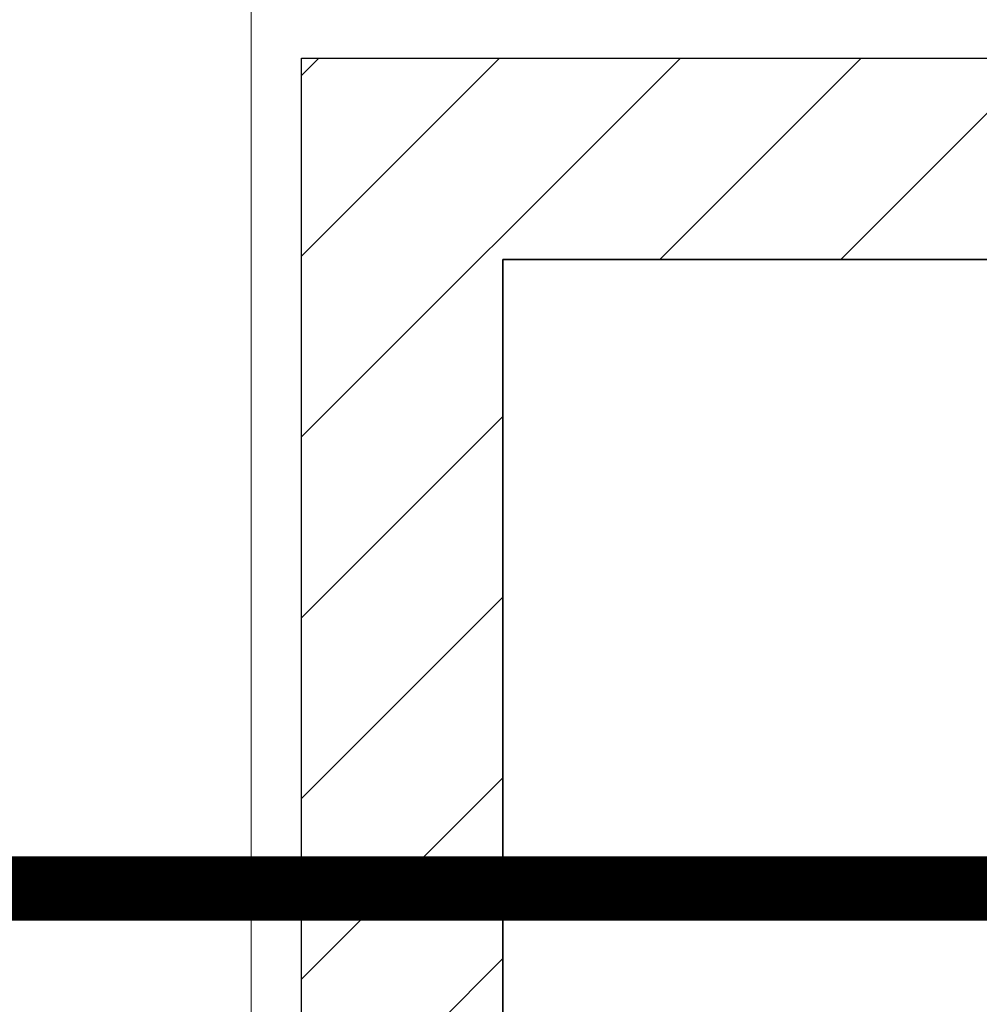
# Model space of a CAD drawing. Header units: millimetres. Extents: x -226731 to 126254, y -16359 to 60195.
# Tile 149 of 256: x -155629 to -155152, y 10830 to 11319. Entities that reach past the tile are written whole.
import ezdxf

# ---------------------------------------------------------------- set-up
doc = ezdxf.new("R2010")
doc.units = ezdxf.units.MM
doc.header["$LTSCALE"] = 0.1
doc.header["$MEASUREMENT"] = 0
doc.linetypes.add('CENTER', pattern=[2, 1.25, -0.25, 0.25, -0.25])
for name, color, linetype, lineweight in [('0_CCE_ FF_SIDE WALL SPRINKLER', 6, 'Continuous', 0), ('0_CCE_FF_100 DIA PIPE', 11, 'Continuous', 0), ('HATCH-WALL', 8, 'Continuous', 5), ('SPRINKLER COVERAGE AREA', 1, 'Continuous', 9), ('WALL', 2, 'Continuous', 30), ('WALLS', 1, 'Continuous', 5)]:
    doc.layers.add(name, color=color, linetype=linetype, lineweight=lineweight)
doc.layers.add('AREA LINE', color=3, linetype='Continuous', plot=False)
doc.layers.add('FIRE FIGHTING SERVICES', color=5, linetype='Continuous')

# ---------------------------------------------------------------- blocks, each defined once
blk = doc.blocks.new('A$C2AD535C3')
at = {"layer": 'SPRINKLER COVERAGE AREA', "color": 1}
blk.add_circle((0, 0), 2500, dxfattribs=at)
blk = doc.blocks.new('G$C3584CA52')
at = {"layer": '0_CCE_FF_100 DIA PIPE', "color": 1, "linetype": 'CENTER', "ltscale": 5, "const_width": 32}
blk.add_lwpolyline([(7941.04, -10333.44), (6822.83, -10333.44)], dxfattribs=at)
at = {"layer": '0_CCE_ FF_SIDE WALL SPRINKLER', "color": 240, "xscale": -0.6, "yscale": 0.6, "zscale": 0.6}
blk.add_blockref('A$C2AD535C3', (7904.64, -9259), dxfattribs=at)

msp = doc.modelspace()

# ---------------------------------------------------------------- hatches: boundary and pattern name
at = {"layer": 'HATCH-WALL'}
h = msp.add_hatch(dxfattribs=at)
h.set_pattern_fill('ANSI31', color=8, scale=20)
h.set_pattern_definition([(45, (-171738.69, 20724.63), (-44.90128, 44.90128), [])])
h.paths.add_polyline_path([(-154208.69, 11199.63), (-155388.73, 11199.63), (-155388.73, 10499.63), (-155488.73, 10499.63), (-155488.73, 11299.63), (-154208.69, 11299.63)])

# ---------------------------------------------------------------- linework, layer by layer
at = {"layer": 'AREA LINE', "color": 8}
msp.add_lwpolyline([(-164851.16, 10499.63), (-155388.73, 10499.63), (-155388.73, 11199.63), (-154208.69, 11199.63), (-154208.69, 10499.63), (-152367.94, 10499.63)], dxfattribs=at)
at = {"layer": 'WALL', "color": 8}
msp.add_lwpolyline([(-154208.69, 11199.63), (-155388.73, 11199.63), (-155388.73, 10499.63), (-155488.73, 10499.63), (-155488.73, 11299.63), (-154208.69, 11299.63)], close=True, dxfattribs=at)
at = {"layer": 'WALLS', "color": 8, "ltscale": 1.2}
msp.add_lwpolyline([(-159233.69, 20724.63), (-159233.69, 20499.63), (-154233.69, 20499.63), (-154233.69, 15036.34), (-158509.06, 15036.34), (-158509.06, 14886.34), (-154233.69, 14886.34), (-154233.69, 11324.63), (-155513.73, 11324.63), (-155513.73, 10696.83)], dxfattribs=at)

# ---------------------------------------------------------------- block references
at = {"layer": 'FIRE FIGHTING SERVICES'}
msp.add_blockref('G$C3584CA52', (-163018.33, 21220.5), dxfattribs=at)

doc.saveas('drawing.dxf')
